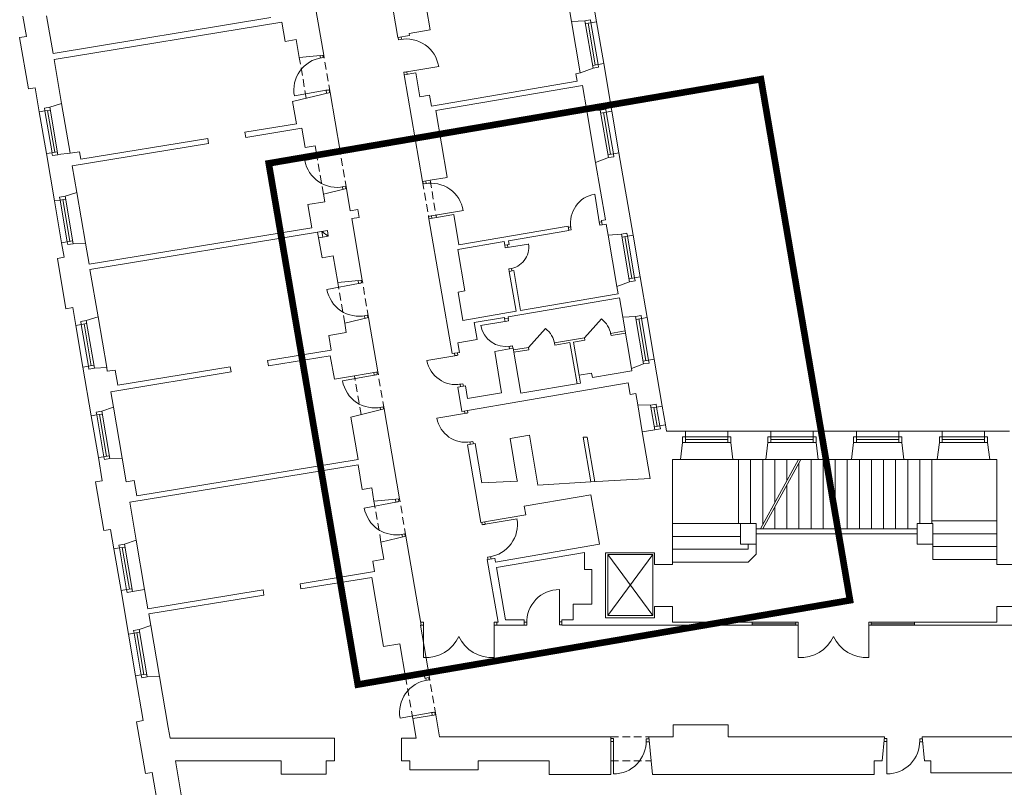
# Model space of a CAD drawing. Header units: centimetres. Extents: x 695802 to 711011, y 25963 to 44188.
# Tile 152 of 157: x 705836 to 705967, y 37499 to 37601. Entities that reach past the tile are written whole.
import ezdxf

# ---------------------------------------------------------------- set-up
doc = ezdxf.new("R2010")
doc.units = ezdxf.units.CM
doc.linetypes.add('DASHED', pattern=[19.05, 12.7, -6.35])
for name, color, linetype, lineweight in [('Drzwi i okna', 51, 'Continuous', 9), ('Kanały wentylacyjne', 3, 'Continuous', 9), ('Przekrojowa', 253, 'Continuous', 25), ('Ramka', 255, 'Continuous', 9), ('S3_obrys zakresu', 1, 'Continuous', 5), ('Widokowa', 140, 'Continuous', 9)]:
    doc.layers.add(name, color=color, linetype=linetype, lineweight=lineweight)

# ---------------------------------------------------------------- blocks, each defined once
blk = doc.blocks.new('zw$2918')
at = {"layer": 'Drzwi i okna', "color": 0, "lineweight": 0}
for p, q in [((1286.2, -1419.9), (1285.2, -1413.4)), ((1295.1, -1418.5), (1286.2, -1419.9)), ((1294.1, -1418.6), (1293, -1412.1)), ((1079.3, -1467.8), (1078.1, -1461.3)), ((1078.3, -1468), (1087.1, -1466.4)), ((1087.1, -1466.4), (1086.1, -1460.7)), ((1309.2, -1504.2), (1300.4, -1505.7)), ((1300.4, -1505.7), (1301.4, -1512.1)), ((1308.2, -1504.4), (1392.6, -1490.5)), ((1309.3, -1510.8), (1308.2, -1504.4)), ((1094.6, -1553.4), (1010.4, -1568.4)), ((1093.6, -1553.5), (1102.4, -1552)), ((1095.9, -1561.1), (1094.6, -1553.4)), ((1102.4, -1552), (1103.7, -1559.1)), ((1120.8, -1715.6), (1122.3, -1723.7)), ((1130.1, -1722.2), (1128.8, -1714.9)), ((1122.3, -1723.7), (1038.2, -1739.1)), ((1121.3, -1723.8), (1130.1, -1722.2)), ((1351.6, -1801.4), (1350.5, -1794.9)), ((1359.5, -1800.1), (1358.4, -1793.6)), ((1137, -1809.3), (1145.8, -1807.7)), ((1138, -1809.1), (1139.1, -1815.5)), ((1145.8, -1807.7), (1146.9, -1813.6)), ((1360.5, -1799.9), (1351.6, -1801.4)), ((1818.8, -1907), (1805.9, -1828.1)), ((1373.6, -1885.8), (1458, -1871.9)), ((1374.6, -1885.7), (1365.7, -1887.1)), ((1365.7, -1887.1), (1366.8, -1893.5)), ((1374.7, -1892.2), (1373.6, -1885.8)), ((1817.9, -1901.6), (1819.4, -1910.5)), ((1824.5, -1901.5), (1818.1, -1902.6)), ((1742.2, -1915), (1735.7, -1916.1)), ((1743.5, -1922.9), (1737, -1924)), ((1742, -1914), (1743.5, -1922.9)), ((1819.4, -1910.5), (1825.8, -1909.4)), ((1568.7, -1970.2), (1567.6, -1963.7)), ((1568.7, -1970.2), (1630.4, -1960.2)), ((1577.6, -1968.8), (1568.7, -1970.2)), ((1575.6, -1969), (1574.5, -1962.5)), ((1585.5, -2025.1), (1578.6, -2026.3)), ((1578.6, -2026.3), (1579.6, -2032.7)), ((1586.5, -2031.5), (1585.5, -2025.1)), ((1179.1, -2056.7), (1180.6, -2064.7)), ((1188.4, -2063.3), (1187.1, -2056.2)), ((1180.6, -2064.7), (1096.5, -2080.2)), ((1179.6, -2064.9), (1188.4, -2063.3)), ((1195.3, -2150.4), (1204.2, -2148.8)), ((1196.3, -2150.2), (1197.3, -2155.8)), ((1204.2, -2148.8), (1205.2, -2154.5)), ((1568.4, -2165.1), (1567.3, -2158.6)), ((1568.4, -2165.1), (1577.2, -2163.6)), ((1577.2, -2163.6), (1576.2, -2157.1)), ((1572.8, -2164.4), (1503.7, -2175.8)), ((1579.3, -2231.1), (1588.2, -2229.7)), ((1580.4, -2237.5), (1579.3, -2231.1)), ((1588.2, -2229.7), (1589.2, -2236.1)), ((1440.3, -2254.8), (1361.5, -2268.6)), ((1434.7, -2249.2), (1435.8, -2255.6)), ((1434.8, -2255.8), (1443.7, -2254.2)), ((1443.7, -2254.2), (1442.6, -2247.8)), ((1222, -2307.2), (1137.9, -2322.7)), ((1220.8, -2300.3), (1222, -2307.2)), ((1221.1, -2307.4), (1229.9, -2305.8)), ((1229.9, -2305.8), (1228.6, -2298.7)), ((1448.1, -2331.5), (1456.9, -2330)), ((1449.1, -2331.4), (1450.2, -2337.9)), ((1456.9, -2330), (1458.1, -2336.5)), ((1236.8, -2392.9), (1245.6, -2391.2)), ((1237.8, -2392.7), (1238.9, -2399)), ((1245.6, -2391.2), (1246.7, -2397)), ((1466.6, -2407.6), (1387.8, -2421.4)), ((1461, -2402), (1462.2, -2408.4)), ((1461.2, -2408.5), (1470, -2407)), ((1470, -2407), (1468.9, -2400.6)), ((1474.4, -2484.3), (1483.3, -2482.8)), ((1475.4, -2484.1), (1476.5, -2490.6)), ((1483.3, -2482.8), (1484.4, -2489.3)), ((1279.5, -2643.3), (1195.4, -2658.8)), ((1278, -2635.3), (1279.5, -2643.3)), ((1278.5, -2643.5), (1287.4, -2641.9)), ((1287.4, -2641.9), (1286, -2634.6)), ((1507.8, -2703.3), (1506.6, -2696.3)), ((1516.7, -2701.7), (1507.8, -2703.3)), ((1514.5, -2695), (1515.7, -2701.9)), ((1515.7, -2701.9), (1600, -2687.6)), ((1294.2, -2729), (1303.1, -2727.4)), ((1295.2, -2728.8), (1296.4, -2735.1)), ((1303.1, -2727.4), (1304.2, -2733.2)), ((1531.2, -2787.4), (1522.3, -2788.9)), ((1522.3, -2788.9), (1523.3, -2794.9)), ((1530.2, -2787.6), (1531.2, -2793.6)), ((1712.5, -2960), (1712.1, -2874.5)), ((1352.7, -2961.1), (1346.2, -2961.1)), ((1346.2, -2969.1), (1352.6, -2969.1)), ((1352.6, -2969.1), (1352.5, -3054.6)), ((1352.6, -2970.1), (1352.7, -2961.1)), ((1539.7, -2970.1), (1539.7, -2961.1)), ((1539.7, -2961.1), (1546.2, -2961.1)), ((1546.2, -2969.1), (1539.7, -2969.1)), ((1539.7, -2969.1), (1539.8, -3054.6)), ((1625.6, -2960.5), (1619, -2960.5)), ((1625.6, -2968.5), (1619, -2968.5)), ((1625.6, -2959.5), (1625.6, -2968.5)), ((1712.5, -2959), (1712.5, -2968)), ((1719, -2960), (1712.5, -2960)), ((1712.5, -2968), (1719, -2968)), ((2344.7, -2961.1), (2338.2, -2961.1)), ((2338.2, -2969.1), (2344.7, -2969.1)), ((2344.7, -2969.1), (2344.6, -3054.6)), ((2344.7, -2970.1), (2344.7, -2961.1)), ((2531.8, -2970.1), (2531.7, -2961.1)), ((2531.7, -2961.1), (2538.2, -2961.1)), ((2538.2, -2969.1), (2531.8, -2969.1)), ((2531.8, -2969.1), (2531.9, -3054.6)), ((1359.2, -3114.6), (1358.2, -3109)), ((1358.2, -3114.8), (1367, -3113.2)), ((1367, -3113.2), (1366, -3107.4)), ((1374.5, -3200.2), (1290.3, -3215.2)), ((1373.5, -3200.3), (1382.3, -3198.7)), ((1375.7, -3207.2), (1374.5, -3200.2)), ((1382.3, -3198.7), (1383.6, -3205.9)), ((1855.3, -3269), (1848.8, -3269)), ((1848.8, -3277), (1855.3, -3277)), ((1855.3, -3277), (1855.1, -3362.5)), ((1855.3, -3278), (1855.3, -3269)), ((1942.2, -3278.2), (1942.2, -3269.2)), ((1942.2, -3269.2), (1948.8, -3269.2)), ((1942.2, -3277.2), (1950.1, -3277.2)), ((2571.6, -3277), (2579.4, -3277)), ((2579.4, -3269), (2572.9, -3269)), ((2579.4, -3277), (2579.3, -3362.5)), ((2579.4, -3278), (2579.4, -3269)), ((2666.3, -3278.2), (2666.3, -3269.2)), ((2666.3, -3269.2), (2672.9, -3269.2)), ((2666.3, -3277.2), (2674.2, -3277.2))]:
    blk.add_line(p, q, dxfattribs=at)
at = {"layer": 'Drzwi i okna', "color": 0, "lineweight": 0, "ltscale": 1.6}
for p, q in [((1778.9, -2208.5), (1823.5, -2158.4)), ((1630.6, -2233.8), (1675.1, -2183.8))]:
    blk.add_line(p, q, dxfattribs=at)
for centre, radius, start, end in [((1307, -1504.4), 86.7, 9.2331, 100.8437), ((1095.7, -1553), 86.7, 98.6519, 190.2626), ((1123.5, -1723.6), 86.7, 190.2929, 281.9036), ((1372.3, -1885.9), 86.7, 9.2331, 100.8437), ((1573.2, -1968.6), 57.8, 276.9522, 8.388), ((1181.8, -2064.7), 86.7, 190.2929, 281.9036), ((1787, -2208.6), 62, 8.3094, 53.9766), ((1638.7, -2234), 62, 8.3094, 53.9766), ((1223.3, -2307.2), 86.7, 190.2929, 281.9036), ((1280.8, -2643.3), 86.7, 190.2929, 281.9036), ((1514.5, -2702.3), 86.7, 278.1541, 9.7648), ((1712.3, -2961.3), 86.7, 90.1458, 181.7564), ((1359.1, -2959.4), 95.4, 266.0716, 335.8764), ((1533.3, -2959.4), 95.4, 204.1236, 273.9284), ((2351.1, -2959.4), 95.4, 266.0716, 335.8764), ((2525.3, -2959.4), 95.4, 204.1236, 273.9284), ((1375.7, -3199.7), 86.7, 98.6519, 190.2626), ((1855.5, -3275.8), 86.7, 269.7794, 1.39), ((2579.6, -3275.8), 86.7, 269.7794, 1.39)]:
    blk.add_arc(centre, radius, start, end, dxfattribs=at)
at = {"layer": 'Drzwi i okna', "color": 0, "lineweight": 0}
for centre, radius, start, end in [((1292.2, -1427.9), 78.2, 277.7082, 281.0068), ((1084.2, -1475.9), 78.2, 278.4889, 281.7875), ((1139.7, -1799.9), 78.2, 98.7681, 102.0666), ((1819.3, -1904.7), 77.8, 99.9306, 189.3047), ((1357.5, -1809.3), 78.2, 277.7082, 281.0068), ((1741.5, -1918.6), 78.2, 7.6634, 10.962), ((1198.1, -2141), 78.2, 98.7681, 102.0666), ((1570.3, -2164.2), 67.5, 189.8932, 279.8733), ((1569.9, -2153.5), 78.2, 277.7578, 281.0564), ((1452.6, -2332), 78.2, 98.2531, 101.5517), ((1437.9, -2254.4), 77.8, 190.5203, 279.8944), ((1239.5, -2383.4), 78.2, 98.7681, 102.0666), ((1464.2, -2407.1), 77.8, 190.5203, 279.8944), ((1479, -2484.8), 78.2, 98.2531, 101.5517), ((1297, -2719.6), 78.2, 98.7681, 102.0666), ((1525.4, -2779.5), 78.2, 97.9911, 101.2896), ((1430.8, -2965.8), 78.2, 178.2653, 181.5639), ((1461.5, -2965.8), 78.2, 358.4361, 1.7347), ((1634.4, -2963.8), 78.2, 358.6209, 1.9195), ((2422.8, -2965.8), 78.2, 178.2653, 181.5639), ((2453.6, -2965.8), 78.2, 358.4361, 1.7347), ((1364.1, -3122.6), 78.2, 278.4889, 281.7875), ((1933.4, -3273.7), 78.2, 178.2545, 181.5531), ((2657.5, -3273.7), 78.2, 178.2545, 181.5531)]:
    blk.add_arc(centre, radius, start, end, dxfattribs=at)
at = {"layer": 'Kanały wentylacyjne', "color": 0, "lineweight": 0}
for p, q in [((1093.3, -1925.2), (1072.1, -1928.8)), ((1083.1, -1926.9), (1097.9, -1924.4)), ((1085.7, -1941.7), (1083.1, -1926.9)), ((1083.1, -1926.9), (1100.4, -1939.1)), ((1097.9, -1924.4), (1100.4, -1939.1)), ((1095.9, -1939.9), (1074.7, -1943.6)), ((1100.4, -1939.1), (1085.7, -1941.7))]:
    blk.add_line(p, q, dxfattribs=at)
at = {"layer": 'Przekrojowa', "color": 0, "lineweight": 0, "ltscale": 1.6}
for p, q in [((1228.6, -1087.3), (1284.5, -1413.5)), ((1810.6, -1372), (1765.9, -1110.8)), ((1088.2, -1460.3), (1044.3, -1204)), ((1744.4, -1371.7), (1726.2, -1265.1)), ((1360.5, -1336.6), (1370.3, -1393.8)), ((291.7, -1357.4), (300.8, -1410.7)), ((354.4, -1356.4), (371.4, -1455.7)), ((948.4, -1361.1), (371.4, -1455.7)), ((977.1, -1372.9), (374.1, -1471.7)), ((985.8, -1424), (977.1, -1372.9)), ((1744.4, -1371.7), (1780, -1369.3)), ((1314.1, -1403.4), (1370.3, -1393.8)), ((1314.1, -1403.4), (1314.9, -1408.3)), ((300.8, -1410.7), (283, -1413.7)), ((306.3, -1549.7), (283, -1413.7)), ((985.8, -1424), (1015.4, -1419)), ((1023.5, -1466.3), (1015.4, -1419)), ((1284.5, -1413.5), (1314.9, -1408.3)), ((394, -1588), (374.1, -1471.7)), ((1088.2, -1460.3), (1023.5, -1466.3)), ((1851, -1608.5), (1829.5, -1482.4)), ((1301.4, -1512.1), (1331.8, -1506.9)), ((1301.4, -1512.1), (1349.9, -1795)), ((1331.8, -1506.9), (1342.8, -1571)), ((1755.8, -1509.6), (1767.7, -1507.6)), ((1759.2, -1529.2), (1755.8, -1509.6)), ((1767.7, -1507.6), (1801.4, -1495)), ((1373.3, -1595.2), (1759.2, -1529.2)), ((324, -1546.7), (306.3, -1549.7)), ((335, -1610.7), (324, -1546.7)), ((1105, -1558.9), (1005.9, -1583.1)), ((1131.6, -1714.6), (1105, -1558.9)), ((1385.2, -1607.3), (1773.4, -1541)), ((1784.9, -1608.2), (1773.4, -1541)), ((394, -1588), (363, -1598.1)), ((1005.9, -1583.1), (1016, -1642.1)), ((1342.8, -1571), (1368.4, -1566.6)), ((1368.4, -1566.6), (1373.3, -1595.2)), ((1385.2, -1607.3), (1415.4, -1783.7)), ((1784.9, -1608.2), (1820.4, -1605.9)), ((1016, -1642.1), (879.6, -1664.5)), ((879.6, -1664.5), (882, -1678.3)), ((1030.2, -1654), (882, -1678.3)), ((1039, -1705.1), (1030.2, -1654)), ((783.3, -1694.4), (422.3, -1753.6)), ((780.9, -1680.6), (444.6, -1735.8)), ((780.9, -1680.6), (783.3, -1694.4)), ((416.6, -1720.1), (384.4, -1723.7)), ((416.6, -1720.1), (441.3, -1716.1)), ((441.3, -1716.1), (444.6, -1735.8)), ((1039, -1705.1), (1065.6, -1700.6)), ((1069, -1720.4), (1065.6, -1700.6)), ((1131.6, -1714.6), (1069, -1720.4)), ((1907.2, -1936.8), (1869.9, -1718.9)), ((375.3, -1846.3), (353.9, -1721.1)), ((1808.1, -1744.1), (1841.9, -1731.6)), ((1834, -1895.8), (1808.1, -1744.1)), ((422.3, -1753.6), (434.3, -1823.6)), ((1349.9, -1795), (1369.8, -1791.6)), ((1369.8, -1791.6), (1415.4, -1783.8)), ((434.3, -1823.6), (403.3, -1833.7)), ((1148.5, -1813.2), (1087.4, -1828.1)), ((1148.5, -1813.2), (1158.6, -1872.4)), ((1090.9, -1848.4), (1046.5, -1856)), ((1087.4, -1828.1), (1090.9, -1848.4)), ((1046.5, -1856), (1057, -1917.1)), ((1158.6, -1872.4), (1178.3, -1869)), ((1178.3, -1869), (1181.9, -1889.7)), ((1162.2, -1893.1), (1181.9, -1889.7)), ((1162.2, -1893.1), (1190, -2055.7)), ((1190, -2055.7), (1162.2, -1893.1)), ((1366.8, -1893.5), (1386.7, -1890.1)), ((1366.8, -1893.5), (1427.9, -2250.3)), ((1386.7, -1890.1), (1432.3, -1882.3)), ((1432.3, -1882.3), (1445.9, -1962.2)), ((1823.8, -1897.6), (1834, -1895.8)), ((1823.8, -1897.6), (1825.8, -1909.4)), ((1057, -1917.1), (466.8, -2013.8)), ((1072.1, -1928.8), (469.2, -2027.6)), ((1083.8, -1996.7), (1072.1, -1928.8)), ((1445.9, -1962.2), (1735.1, -1912.7)), ((1577.8, -1951.8), (1737.1, -1924.6)), ((1735.1, -1912.7), (1737.1, -1924.6)), ((1825.8, -1909.4), (1836.1, -1907.7)), ((1836.1, -1907.7), (1841, -1936.4)), ((1443, -1974.9), (1566, -1953.8)), ((1566, -1953.8), (1567.6, -1963.7)), ((1577.8, -1951.8), (1579.5, -1961.7)), ((1841, -1936.4), (1876.5, -1934.1)), ((394.2, -1956.7), (400.7, -1995.2)), ((457.3, -1957.9), (424.7, -1959.2)), ((466.8, -2013.8), (457.3, -1957.9)), ((1443, -1974.9), (1461.8, -2084.3)), ((1567.6, -1963.7), (1579.5, -1961.7)), ((400.7, -1995.2), (383, -1998.2)), ((405.7, -2131.3), (383, -1998.2)), ((1113.3, -1991.7), (1083.8, -1996.7)), ((1125.3, -2061.7), (1113.3, -1991.7)), ((469.2, -2027.6), (490.6, -2152.8)), ((1579.5, -2032.7), (1591.3, -2030.7)), ((1579.5, -2032.7), (1597.6, -2138.1)), ((1591.3, -2030.7), (1609.4, -2136.1)), ((1190, -2055.7), (1125.3, -2061.7)), ((1944.4, -2154.6), (1926, -2047.2)), ((1443.8, -2087.3), (1461.8, -2084.3)), ((1864.2, -2072.4), (1898, -2059.9)), ((1864.2, -2072.4), (1867.6, -2092)), ((1456.6, -2162.2), (1443.8, -2087.3)), ((1576.5, -2153), (1871.2, -2102.6)), ((1609.4, -2136.1), (1867.6, -2092)), ((1880, -2154.2), (1871.2, -2102.6)), ((423.5, -2128.2), (405.7, -2131.3)), ((431.6, -2175.6), (423.5, -2128.2)), ((490.6, -2152.8), (459.6, -2162.9)), ((1206.8, -2154.3), (1143.8, -2169.6)), ((1231.4, -2298.2), (1206.8, -2154.3)), ((1597.6, -2138.1), (1456.6, -2162.2)), ((1486.8, -2168.3), (1566.6, -2154.7)), ((1566.6, -2154.7), (1567.3, -2158.6)), ((1567.3, -2158.6), (1577.1, -2156.9)), ((1576.5, -2153), (1577.1, -2156.9)), ((1880, -2154.2), (1913.8, -2152)), ((1143.8, -2169.6), (1148, -2194.6)), ((1494.4, -2212.7), (1486.8, -2168.3)), ((1148, -2194.6), (1101.7, -2202.5)), ((1101.7, -2202.5), (1108.3, -2241.1)), ((1443.7, -2221.3), (1494.4, -2212.7)), ((1108.3, -2241.1), (939.6, -2268.7)), ((1443.7, -2221.3), (1448.1, -2246.9)), ((1580.4, -2237.5), (1540.9, -2244.3)), ((1580.4, -2237.5), (1590.2, -2235.8)), ((1590.2, -2235.8), (1610, -2355.2)), ((1105.7, -2255.7), (942.1, -2282.5)), ((1116.4, -2317.8), (1105.7, -2255.7)), ((1427.9, -2250.3), (1448.1, -2246.9)), ((1559.1, -2353.8), (1540.9, -2244.3)), ((1963.3, -2265), (1984.5, -2389.1)), ((472.5, -2415.1), (450.5, -2285.9)), ((513.6, -2287.2), (481, -2288.5)), ((515.2, -2297), (513.6, -2287.2)), ((536, -2293.6), (515.2, -2297)), ((542.8, -2333.8), (536, -2293.6)), ((840.9, -2284.9), (542.8, -2333.8)), ((840.9, -2284.9), (843.2, -2298.7)), ((939.6, -2268.7), (941.9, -2282.5)), ((1903.1, -2289.6), (1935.3, -2277.7)), ((1903.1, -2289.6), (1904.2, -2295.8)), ((843.2, -2298.7), (524.5, -2351)), ((1169.6, -2308.7), (1116.4, -2317.8)), ((1231.4, -2298.2), (1169.6, -2308.7)), ((1797.7, -2301.8), (1764.2, -2307.5)), ((1767.8, -2328.2), (1764.2, -2307.5)), ((1799.8, -2313.6), (1797.7, -2301.8)), ((1904.2, -2295.8), (1799.8, -2313.6)), ((1443.1, -2339), (1463.3, -2335.6)), ((1443.1, -2339), (1454.1, -2403.1)), ((1468.9, -2369.2), (1463.3, -2335.6)), ((1607.4, -2376.9), (1894.2, -2327.9)), ((1767.8, -2328.2), (1610, -2355.2)), ((1899.4, -2358.5), (1894.2, -2327.9)), ((531.5, -2392.3), (524.5, -2351)), ((1559.1, -2353.8), (1468.9, -2369.2)), ((1899.4, -2358.5), (1914.5, -2355.9)), ((1919.6, -2385.9), (1914.5, -2355.9)), ((531.5, -2392.3), (500.6, -2402.4)), ((1248.3, -2396.7), (1159.9, -2418.3)), ((1288.9, -2634.3), (1248.3, -2396.7)), ((1474.3, -2399.7), (1607.4, -2376.9)), ((1919.6, -2385.9), (1953.9, -2386.5)), ((1159.9, -2418.3), (1179.1, -2530.4)), ((1454.1, -2403.1), (1474.3, -2399.7)), ((1993, -2438.8), (1993.9, -2444.3)), ((1993, -2438.8), (1995.8, -2455.3)), ((1581.5, -2474.7), (1632.8, -2465.9)), ((1581.5, -2474.7), (1599.9, -2582.3)), ((1632.8, -2465.9), (1655.4, -2598)), ((1965, -2451.5), (1931.8, -2457.2)), ((1931.8, -2457.2), (1952.9, -2580.6)), ((1931.8, -2457.2), (1932.7, -2462.3)), ((2046.2, -2455.3), (1995.8, -2455.3)), ((2272.2, -2455.3), (2158.2, -2455.3)), ((2499.2, -2455.3), (2384.2, -2455.3)), ((2726.2, -2455.3), (2611.2, -2455.3)), ((2903.8, -2455.3), (2838.2, -2455.3)), ((1469.3, -2491.8), (1489.5, -2488.4)), ((1469.3, -2491.8), (1504.5, -2696.8)), ((1489.5, -2488.4), (1507.2, -2591.9)), ((2032.6, -2530.3), (2038.4, -2485.1)), ((2171.7, -2530.3), (2166, -2485.1)), ((2258.6, -2530.3), (2264.4, -2485.1)), ((2397.7, -2530.3), (2392, -2485.1)), ((2485.6, -2530.3), (2491.4, -2485.1)), ((2624.7, -2530.3), (2619, -2485.1)), ((2712.6, -2530.3), (2718.4, -2485.1)), ((2851.7, -2530.3), (2846, -2485.1)), ((501.9, -2586.6), (491.4, -2525.5)), ((554.5, -2526.7), (522, -2528)), ((554.5, -2526.7), (565.3, -2589.8)), ((1179.2, -2544.6), (574.5, -2643.7)), ((1179.1, -2530.4), (592.9, -2626.5)), ((1179.2, -2544.6), (1190.3, -2609.6)), ((2011.9, -2808.1), (2011.9, -2530.3)), ((2032.6, -2530.3), (2011.9, -2530.3)), ((2258.6, -2530.3), (2171.7, -2530.3)), ((2485.6, -2530.3), (2397.7, -2530.3)), ((2712.6, -2530.3), (2624.7, -2530.3)), ((2870.9, -2530.3), (2851.7, -2530.3)), ((2870.9, -2808.1), (2870.9, -2530.3)), ((1952.9, -2580.6), (1795.1, -2589.8)), ((501.9, -2586.6), (484.1, -2589.6)), ((506.2, -2718.7), (484.1, -2589.6)), ((586, -2586.4), (565.3, -2589.8)), ((592.9, -2626.5), (586, -2586.4)), ((1190.3, -2609.6), (1215.2, -2605.3)), ((1215.2, -2605.3), (1221.2, -2640.6)), ((1507.2, -2591.9), (1600.9, -2588.2)), ((1599.9, -2582.3), (1600.9, -2588.2)), ((1795.1, -2589.8), (1655.4, -2598)), ((1619.4, -2653.9), (1764.3, -2629.1)), ((1764.3, -2629.1), (1795.8, -2623.7)), ((1818.2, -2754.8), (1795.8, -2623.7)), ((574.5, -2643.7), (591.7, -2744.2)), ((1288.9, -2634.3), (1221.2, -2640.6)), ((1623.2, -2676.5), (1619.4, -2653.9)), ((1524.7, -2693.4), (1623.2, -2676.5)), ((1504.5, -2696.8), (1524.7, -2693.4)), ((2191.9, -2699.8), (2191.9, -2754.8)), ((2232.9, -2699.8), (2191.9, -2699.8)), ((2232.9, -2754.8), (2232.9, -2699.8)), ((2659.9, -2754.8), (2659.9, -2699.8)), ((2700.9, -2699.8), (2659.9, -2699.8)), ((2700.9, -2754.8), (2700.9, -2699.8)), ((523.9, -2715.7), (506.2, -2718.7)), ((532.7, -2767), (523.9, -2715.7)), ((1305.8, -2732.9), (1239.8, -2748.9)), ((1346.2, -2969.1), (1305.8, -2732.9)), ((2232.9, -2726.8), (2659.9, -2726.8)), ((591.7, -2744.2), (560.7, -2754.3)), ((1239.8, -2748.9), (1247.6, -2794.5)), ((1543.2, -2801.8), (1818.2, -2754.8)), ((2191.9, -2754.8), (2232.9, -2754.8)), ((2659.9, -2754.8), (2700.9, -2754.8)), ((1545.7, -2816.2), (1778.5, -2776.4)), ((1778.5, -2821.3), (1778.5, -2776.4)), ((1834.3, -2949.8), (1834.3, -2777)), ((1834.3, -2777), (1963.9, -2777)), ((1963.9, -2777), (1963.9, -2808.1)), ((1247.6, -2794.5), (1218, -2799.6)), ((1218, -2799.6), (1222.7, -2827.2)), ((1521.4, -2795.4), (1541.5, -2792)), ((1521.4, -2795.4), (1549.7, -2961.1)), ((1541.6, -2791.9), (1543.2, -2801.8)), ((2011.9, -2808.1), (1963.9, -2808.1)), ((2918.9, -2808.1), (2870.9, -2808.1)), ((1222.7, -2827.2), (1025.6, -2859.6)), ((1545.7, -2816.2), (1569.5, -2955.1)), ((1798.5, -2821.3), (1778.5, -2821.3)), ((1798.5, -2913.3), (1798.5, -2821.3)), ((1025.6, -2859.6), (1028, -2873.1)), ((1215.3, -2842.4), (1028, -2873.1)), ((1246.6, -3025.7), (1215.3, -2842.4)), ((571.3, -2992.7), (551.6, -2877.4)), ((582.2, -2880), (614, -2874.6)), ((614, -2874.6), (622.7, -2925.6)), ((927.6, -2875.6), (622.7, -2925.6)), ((930, -2889.1), (625, -2939.1)), ((927.6, -2875.6), (930, -2889.1)), ((1748.5, -2955.1), (1748.5, -2913.3)), ((1748.5, -2913.3), (1798.5, -2913.3)), ((2011.9, -2919.1), (1963.9, -2919.1)), ((1963.9, -2919.1), (1963.9, -2949.8)), ((2011.9, -2961.1), (2011.9, -2919.1)), ((2870.9, -2961.1), (2870.9, -2919.1)), ((2918.9, -2919.1), (2870.9, -2919.1)), ((625, -2939.1), (630.3, -2970)), ((630.3, -2970), (599.3, -2980)), ((627.8, -2955), (630.3, -2970)), ((1344.5, -2969.1), (1368.1, -3107.1)), ((1346.2, -2969.1), (1344.5, -2969.1)), ((1546.2, -2969.1), (1546.2, -2961.1)), ((1546.2, -2961.1), (1549.7, -2961.1)), ((1619, -2969.1), (1546.2, -2969.1)), ((1569.5, -2955.1), (1619, -2955.1)), ((1619, -2955.1), (1619, -2969.1)), ((1719, -2955.1), (1748.5, -2955.1)), ((1719, -2955.1), (1719, -2969.1)), ((1787.9, -2969.1), (1719, -2969.1)), ((2011.9, -2969.1), (1787.9, -2969.1)), ((1963.9, -2949.8), (1834.3, -2949.8)), ((1999.9, -2969.1), (1996.9, -2969.1)), ((2222.8, -2961.1), (2011.9, -2961.1)), ((2011.9, -2969.1), (2222.8, -2969.1)), ((2222.8, -2969.1), (2222.8, -2961.1)), ((2652.8, -2969.1), (2652.8, -2961.1)), ((2652.8, -2961.1), (2870.9, -2961.1)), ((2870.9, -2969.1), (2652.8, -2969.1)), ((2870.9, -2969.1), (3128.8, -2969.1)), ((1290, -3018.3), (1246.6, -3025.7)), ((1305.1, -3106.7), (1290, -3018.3)), ((1354.4, -3098.3), (1305.1, -3106.7)), ((1354.4, -3098.3), (1356.3, -3109.1)), ((610.4, -3221.4), (590.2, -3103.1)), ((653.3, -3104.3), (620.7, -3105.6)), ((653.3, -3104.3), (676.4, -3239.5)), ((1368.1, -3107.1), (1356.3, -3109.1)), ((1384.9, -3205.7), (1323.8, -3216.1)), ((1384.9, -3205.7), (1394.9, -3264.1)), ((610.4, -3221.4), (592.7, -3224.4)), ((616.1, -3361.4), (592.7, -3224.4)), ((1323.8, -3216.1), (1332.6, -3267.4)), ((2158.9, -3232.8), (2013.9, -3232.8)), ((2013.9, -3232.8), (2013.9, -3264.1)), ((2158.9, -3264.1), (2158.9, -3232.8)), ((681.2, -3267.4), (676.4, -3239.5)), ((1116.8, -3267.4), (681.2, -3267.4)), ((1116.8, -3328.1), (1116.8, -3267.4)), ((1332.6, -3267.4), (1293.8, -3267.4)), ((1293.8, -3328.1), (1293.8, -3267.4)), ((1394.9, -3264.1), (1848.8, -3264.1)), ((1848.8, -3264.1), (1848.8, -3328.1)), ((2013.9, -3264.1), (1948.8, -3264.1)), ((1948.8, -3264.3), (1958.7, -3363.7)), ((2158.9, -3264.1), (2572.9, -3264.1)), ((2572.9, -3264.1), (2566.6, -3327.7)), ((2672.9, -3264.1), (3384.5, -3264.1)), ((2672.9, -3264.1), (2679.3, -3327.7)), ((717.2, -3454.7), (695.6, -3328.1)), ((975.8, -3328.1), (695.6, -3328.1)), ((975.8, -3363.1), (975.8, -3328.1)), ((1116.8, -3328.1), (1094.8, -3328.1)), ((1094.8, -3328.1), (1094.8, -3363.1)), ((1315.8, -3328.1), (1293.8, -3328.1)), ((1315.8, -3351.7), (1315.8, -3328.1)), ((1684.8, -3328.1), (1496.8, -3328.1)), ((1496.8, -3328.1), (1496.8, -3351.7)), ((1684.8, -3363.7), (1684.8, -3328.1)), ((1848.8, -3328.1), (1848.8, -3363.7)), ((2566.6, -3327.7), (2545.9, -3327.7)), ((2545.9, -3327.7), (2545.9, -3363.7)), ((2679.3, -3327.7), (2695.9, -3327.7)), ((2695.9, -3327.7), (2695.9, -3351.7)), ((633.8, -3358.4), (616.1, -3361.4)), ((654.4, -3478.6), (633.8, -3358.4)), ((1094.8, -3363.1), (975.8, -3363.1)), ((1496.8, -3351.7), (1315.8, -3351.7)), ((2695.9, -3359.7), (2695.9, -3351.7)), ((2855.7, -3359.7), (2695.9, -3359.7)), ((3319.7, -3359.7), (2855.7, -3359.7)), ((1848.8, -3363.7), (1684.8, -3363.7)), ((1958.7, -3363.7), (2196.9, -3363.7)), ((2545.9, -3363.7), (2196.9, -3363.7))]:
    blk.add_line(p, q, dxfattribs=at)
at = {"layer": 'Przekrojowa', "color": 0, "lineweight": 0}
for p, q in [((1780, -1369.3), (1794.5, -1366.8)), ((1794.5, -1366.8), (1795.9, -1374.5)), ((1795.9, -1374.5), (1810.6, -1372)), ((1810.6, -1372), (1795.9, -1374.5)), ((1814.7, -1484.9), (1829.5, -1482.4)), ((1829.5, -1482.4), (1814.7, -1484.9)), ((1816, -1492.5), (1814.7, -1484.9)), ((1801.4, -1495), (1816, -1492.5)), ((349.7, -1608.2), (335, -1610.7)), ((335, -1610.7), (349.7, -1608.2)), ((363, -1598.1), (348.4, -1600.6)), ((348.4, -1600.6), (349.7, -1608.2)), ((1820.4, -1605.9), (1835, -1603.4)), ((1835, -1603.4), (1836.3, -1611.1)), ((1836.3, -1611.1), (1851, -1608.5)), ((1851, -1608.5), (1836.3, -1611.1)), ((368.6, -1718.6), (353.9, -1721.1)), ((353.9, -1721.1), (368.6, -1718.6)), ((369.9, -1726.3), (368.6, -1718.6)), ((1855.2, -1721.5), (1869.9, -1718.9)), ((1869.9, -1718.9), (1855.2, -1721.5)), ((384.5, -1723.8), (369.9, -1726.3)), ((1841.9, -1731.6), (1856.5, -1729.1)), ((1856.5, -1729.1), (1855.2, -1721.5)), ((390, -1843.8), (375.3, -1846.3)), ((375.3, -1846.3), (390, -1843.8)), ((403.3, -1833.7), (388.7, -1836.1)), ((388.7, -1836.1), (390, -1843.8)), ((408.9, -1954.2), (394.2, -1956.7)), ((394.2, -1956.7), (408.9, -1954.2)), ((410.2, -1961.9), (408.9, -1954.2)), ((1876.5, -1934.1), (1891.1, -1931.7)), ((1891.1, -1931.7), (1892.4, -1939.3)), ((1892.4, -1939.3), (1907.2, -1936.8)), ((1907.2, -1936.8), (1892.4, -1939.3)), ((424.8, -1959.4), (410.2, -1961.9)), ((1898, -2059.9), (1912.6, -2057.4)), ((1911.3, -2049.7), (1926, -2047.2)), ((1926, -2047.2), (1911.3, -2049.7)), ((1912.6, -2057.4), (1911.3, -2049.7)), ((459.6, -2162.9), (445, -2165.4)), ((1913.8, -2152), (1928.4, -2149.5)), ((1928.4, -2149.5), (1929.7, -2157.2)), ((1929.7, -2157.2), (1944.4, -2154.6)), ((1944.4, -2154.6), (1929.7, -2157.2)), ((446.3, -2173), (431.6, -2175.6)), ((431.6, -2175.6), (446.3, -2173)), ((445, -2165.4), (446.3, -2173)), ((1948.6, -2267.6), (1963.3, -2265)), ((1963.3, -2265), (1948.6, -2267.6)), ((1949.9, -2275.2), (1948.6, -2267.6)), ((465.2, -2283.4), (450.5, -2285.9)), ((450.5, -2285.9), (465.2, -2283.4)), ((466.5, -2291.1), (465.2, -2283.4)), ((481.1, -2288.6), (466.5, -2291.1)), ((1935.3, -2277.7), (1949.9, -2275.2)), ((1953.9, -2386.5), (1968.5, -2384)), ((1953.9, -2386.5), (1968.5, -2384)), ((1968.5, -2384), (1969.8, -2391.6)), ((1969.8, -2391.6), (1984.5, -2389.1)), ((1984.5, -2389.1), (1969.8, -2391.6)), ((487.3, -2412.6), (472.5, -2415.1)), ((472.5, -2415.1), (487.3, -2412.6)), ((500.6, -2402.4), (486, -2404.9)), ((486, -2404.9), (487.3, -2412.6)), ((1965, -2451.5), (1979.6, -2449)), ((1978.3, -2441.4), (1993, -2438.8)), ((1993, -2438.8), (1978.3, -2441.4)), ((1979.6, -2449), (1978.3, -2441.4)), ((2038.4, -2485.1), (2038.4, -2470.3)), ((2038.4, -2470.3), (2046.2, -2470.3)), ((2046.2, -2470.3), (2046.2, -2455.3)), ((2046.2, -2455.3), (2046.2, -2470.3)), ((2158.2, -2470.3), (2158.2, -2455.3)), ((2158.2, -2455.3), (2158.2, -2470.3)), ((2166, -2470.3), (2158.2, -2470.3)), ((2166, -2485.1), (2166, -2470.3)), ((2264.4, -2485.1), (2264.4, -2470.3)), ((2264.4, -2470.3), (2272.2, -2470.3)), ((2272.2, -2470.3), (2272.2, -2455.3)), ((2272.2, -2455.3), (2272.2, -2470.3)), ((2384.2, -2470.3), (2384.2, -2455.3)), ((2384.2, -2455.3), (2384.2, -2470.3)), ((2392, -2470.3), (2384.2, -2470.3)), ((2392, -2485.1), (2392, -2470.3)), ((2491.4, -2485.1), (2491.4, -2470.3)), ((2491.4, -2470.3), (2499.2, -2470.3)), ((2499.2, -2470.3), (2499.2, -2455.3)), ((2499.2, -2455.3), (2499.2, -2470.3)), ((2611.2, -2470.3), (2611.2, -2455.3)), ((2611.2, -2455.3), (2611.2, -2470.3)), ((2619, -2470.3), (2611.2, -2470.3)), ((2619, -2485.1), (2619, -2470.3)), ((2718.4, -2485.1), (2718.4, -2470.3)), ((2718.4, -2470.3), (2726.2, -2470.3)), ((2726.2, -2470.3), (2726.2, -2455.3)), ((2726.2, -2455.3), (2726.2, -2470.3)), ((2838.2, -2470.3), (2838.2, -2455.3)), ((2838.2, -2455.3), (2838.2, -2470.3)), ((2846, -2470.3), (2838.2, -2470.3)), ((2846, -2485.1), (2846, -2470.3)), ((506.1, -2523), (491.4, -2525.5)), ((491.4, -2525.5), (506.1, -2523)), ((507.5, -2530.6), (506.1, -2523)), ((522, -2528.1), (507.5, -2530.6)), ((560.7, -2754.3), (546.1, -2756.8)), ((546.1, -2756.8), (547.4, -2764.4)), ((547.4, -2764.4), (532.7, -2767)), ((532.7, -2767), (547.4, -2764.4)), ((566.3, -2874.8), (551.6, -2877.4)), ((551.6, -2877.4), (566.3, -2874.8)), ((567.6, -2882.5), (566.3, -2874.8)), ((582.2, -2880), (567.6, -2882.5)), ((586, -2990.2), (571.3, -2992.7)), ((571.3, -2992.7), (586, -2990.2)), ((599.3, -2980), (584.7, -2982.5)), ((584.7, -2982.5), (586, -2990.2)), ((604.9, -3100.6), (590.2, -3103.1)), ((590.2, -3103.1), (604.9, -3100.6)), ((606.2, -3108.2), (604.9, -3100.6)), ((620.8, -3105.7), (606.2, -3108.2))]:
    blk.add_line(p, q, dxfattribs=at)
at = {"layer": 'Widokowa', "color": 0, "lineweight": 0, "ltscale": 1.6}
for p, q in [((1767.6, -1507.4), (1744.4, -1371.7)), ((1829.5, -1482.4), (1810.6, -1372)), ((394, -1588), (416.6, -1720.1)), ((335, -1610.7), (353.9, -1721.1)), ((1808.1, -1744.1), (1784.9, -1608.2)), ((1869.9, -1718.9), (1851, -1608.5)), ((434.3, -1823.6), (457.3, -1957.9)), ((375.3, -1846.3), (394.2, -1956.7)), ((1864.2, -2072.4), (1841, -1936.4)), ((1926, -2047.2), (1907.2, -1936.8)), ((490.6, -2152.8), (513.6, -2287.2)), ((1903.1, -2289.6), (1880, -2154.2)), ((1963.3, -2265), (1944.4, -2154.6)), ((431.6, -2175.6), (450.5, -2285.9)), ((1778.9, -2208.5), (1699.5, -2222)), ((1779.9, -2214.4), (1749.2, -2219.6)), ((1779.9, -2214.4), (1778.9, -2208.5)), ((1886.2, -2190.1), (1847.9, -2196.7)), ((1848.9, -2202.6), (1847.9, -2196.7)), ((1887.1, -2196.1), (1848.9, -2202.6)), ((1630.6, -2233.8), (1591, -2240.6)), ((1631.6, -2239.8), (1592, -2246.5)), ((1631.6, -2239.8), (1630.6, -2233.8)), ((1700.6, -2228), (1699.5, -2222)), ((1740.3, -2221.2), (1700.6, -2228)), ((1758.9, -2329.8), (1740.3, -2221.2)), ((1764.2, -2307.5), (1749.2, -2219.6)), ((531.5, -2392.3), (554.5, -2526.7)), ((1919.6, -2385.9), (1931.8, -2457.2)), ((1984.5, -2389.1), (1993, -2438.8)), ((472.5, -2415.1), (491.4, -2525.5)), ((1774.9, -2471.5), (1785.9, -2470.9)), ((1774.9, -2471.5), (1795.2, -2589.8)), ((1785.9, -2470.9), (1806.1, -2589.2)), ((2158.2, -2455.3), (2046.2, -2455.3)), ((2384.2, -2455.3), (2272.2, -2455.3)), ((2611.2, -2455.3), (2499.2, -2455.3)), ((2838.2, -2455.3), (2726.2, -2455.3)), ((2177.2, -2530.3), (2027.2, -2530.3)), ((2186.6, -2699.8), (2186.6, -2530.3)), ((2218.6, -2699.8), (2218.6, -2530.3)), ((2244.5, -2713.9), (2345.7, -2530.3)), ((2250.6, -2702.8), (2250.6, -2530.3)), ((2250.6, -2713.9), (2351.9, -2530.3)), ((2403.2, -2530.3), (2253.2, -2530.3)), ((2282.6, -2644.8), (2282.6, -2530.3)), ((2314.6, -2586.8), (2314.6, -2530.3)), ((2346.6, -2713.9), (2346.6, -2539.8)), ((2378.6, -2713.9), (2378.6, -2530.3)), ((2410.6, -2713.9), (2410.6, -2530.3)), ((2442.6, -2713.9), (2442.6, -2530.3)), ((2474.6, -2713.9), (2474.6, -2530.3)), ((2630.2, -2530.3), (2480.2, -2530.3)), ((2506.6, -2713.9), (2506.6, -2530.3)), ((2538.6, -2713.9), (2538.6, -2530.3)), ((2570.6, -2713.9), (2570.6, -2530.3)), ((2602.6, -2713.9), (2602.6, -2530.3)), ((2634.6, -2713.9), (2634.6, -2530.3)), ((2666.6, -2699.8), (2666.6, -2530.3)), ((2698.6, -2699.8), (2698.6, -2530.3)), ((2870.9, -2530.3), (2707.2, -2530.3)), ((2314.6, -2713.9), (2314.6, -2597.8)), ((2282.6, -2713.9), (2282.6, -2655.9)), ((2191.9, -2699.8), (2013.9, -2699.8)), ((2191.9, -2699.8), (2186.6, -2699.8)), ((2868.9, -2692.9), (2698.6, -2692.9)), ((2191.9, -2733.8), (2013.9, -2733.8)), ((2232.9, -2713.9), (2659.9, -2713.9)), ((2868.9, -2726.9), (2700.9, -2726.9)), ((591.7, -2744.2), (614, -2874.6)), ((2212.4, -2767.8), (2212.4, -2754.8)), ((2232.9, -2754.8), (2232.9, -2781.2)), ((2700.9, -2754.8), (2700.9, -2794.9)), ((2868.9, -2760.9), (2700.9, -2760.9)), ((532.7, -2767), (551.6, -2877.4)), ((1959.8, -2781.8), (1840.2, -2943)), ((1959.8, -2943), (1840.2, -2781.8)), ((1959.8, -2781.8), (1840.2, -2781.8)), ((1840.2, -2781.8), (1840.2, -2943)), ((1959.8, -2943), (1959.8, -2781.8)), ((2212.4, -2767.8), (2013.9, -2767.8)), ((2232.9, -2781.2), (2212.4, -2801.8)), ((2212.4, -2801.8), (2013.9, -2801.8)), ((2868.9, -2794.9), (2700.9, -2794.9)), ((1840.2, -2943), (1959.8, -2943)), ((630.3, -2970), (653.3, -3104.3)), ((2222.8, -2961.1), (2338.2, -2961.1)), ((2222.8, -2965.1), (2338.2, -2965.1)), ((2222.8, -2969.1), (2338.2, -2969.1)), ((2338.2, -2961.1), (2338.2, -2969.1)), ((2538.2, -2961.1), (2652.8, -2961.1)), ((2538.2, -2961.1), (2538.2, -2969.1)), ((2538.2, -2965.1), (2652.8, -2965.1)), ((2538.2, -2969.1), (2652.8, -2969.1)), ((571.3, -2992.7), (590.2, -3103.1))]:
    blk.add_line(p, q, dxfattribs=at)
at = {"layer": 'Widokowa', "color": 0, "lineweight": 0}
for p, q in [((1780, -1369.3), (1801.4, -1495)), ((1795.9, -1374.5), (1781.3, -1377)), ((1788.6, -1375.7), (1807.4, -1486.1)), ((1795.8, -1374.3), (1814.7, -1484.9)), ((1814.7, -1484.9), (1800.1, -1487.4)), ((349.7, -1608.2), (364.3, -1605.7)), ((368.7, -1718.9), (349.7, -1608.2)), ((375.9, -1717.4), (357, -1607)), ((384.5, -1723.8), (363, -1598.1)), ((1820.4, -1605.9), (1841.9, -1731.6)), ((1836.3, -1611.1), (1821.7, -1613.6)), ((1829, -1612.3), (1847.9, -1722.7)), ((1836.3, -1610.8), (1855.2, -1721.5)), ((368.6, -1718.6), (383.2, -1716.1)), ((1855.2, -1721.5), (1840.6, -1724)), ((390, -1843.8), (404.6, -1841.3)), ((408.9, -1954.4), (390, -1843.8)), ((416.2, -1953), (397.3, -1842.6)), ((424.8, -1959.4), (403.3, -1833.7)), ((408.9, -1954.2), (423.5, -1951.7)), ((1876.5, -1934.1), (1898, -2059.9)), ((1892.4, -1939.3), (1877.8, -1941.8)), ((1885.1, -1940.6), (1904, -2051)), ((1892.4, -1939.1), (1911.3, -2049.7)), ((1911.3, -2049.7), (1896.7, -2052.2)), ((481.1, -2288.6), (459.6, -2162.9)), ((1913.8, -2152), (1935.3, -2277.7)), ((1929.7, -2157.2), (1915.1, -2159.7)), ((1922.4, -2158.4), (1941.3, -2268.8)), ((1929.6, -2156.9), (1948.6, -2267.6)), ((446.3, -2173), (460.9, -2170.5)), ((465.2, -2283.7), (446.3, -2173)), ((472.5, -2282.2), (453.6, -2171.8)), ((1948.6, -2267.6), (1934, -2270)), ((465.2, -2283.4), (479.8, -2280.9)), ((1965, -2451.5), (1953.9, -2386.5)), ((1969.8, -2391.6), (1955.2, -2394.1)), ((1971, -2442.6), (1962.5, -2392.9)), ((1978.3, -2441.6), (1969.8, -2391.6)), ((487.3, -2412.6), (501.9, -2410.1)), ((506.2, -2523.2), (487.3, -2412.6)), ((513.4, -2521.7), (494.6, -2411.3)), ((522, -2528.1), (500.6, -2402.4)), ((1978.3, -2441.4), (1963.7, -2443.9)), ((2046, -2470.3), (2158.2, -2470.3)), ((2046.2, -2470.3), (2046.2, -2485.1)), ((2158.2, -2470.3), (2158.2, -2485.1)), ((2272, -2470.3), (2384.2, -2470.3)), ((2272.2, -2470.3), (2272.2, -2485.1)), ((2384.2, -2470.3), (2384.2, -2485.1)), ((2499, -2470.3), (2611.2, -2470.3)), ((2499.2, -2470.3), (2499.2, -2485.1)), ((2611.2, -2470.3), (2611.2, -2485.1)), ((2726, -2470.3), (2838.2, -2470.3)), ((2726.2, -2470.3), (2726.2, -2485.1)), ((2838.2, -2470.3), (2838.2, -2485.1)), ((2038.4, -2485.1), (2166, -2485.1)), ((2046.2, -2477.7), (2158.2, -2477.7)), ((2264.4, -2485.1), (2392, -2485.1)), ((2272.2, -2477.7), (2384.2, -2477.7)), ((2491.4, -2485.1), (2619, -2485.1)), ((2499.2, -2477.7), (2611.2, -2477.7)), ((2718.4, -2485.1), (2846, -2485.1)), ((2726.2, -2477.7), (2838.2, -2477.7)), ((506.1, -2523), (520.7, -2520.5)), ((547.4, -2764.4), (562, -2762)), ((573.6, -2873.6), (554.7, -2763.2)), ((582.2, -2880), (560.7, -2754.3)), ((566.4, -2875.1), (547.4, -2764.4)), ((566.3, -2874.8), (580.9, -2872.3)), ((586, -2990.2), (600.6, -2987.7)), ((605, -3100.8), (586, -2990.2)), ((612.2, -3099.3), (593.3, -2988.9)), ((620.8, -3105.7), (599.3, -2980)), ((604.9, -3100.6), (619.5, -3098.1))]:
    blk.add_line(p, q, dxfattribs=at)
at = {"layer": 'Widokowa', "color": 0, "linetype": 'DASHED', "lineweight": 0, "ltscale": 1.6}
for p, q in [((1042, -1574.3), (1023.5, -1466.3)), ((1105, -1558.9), (1088.2, -1460.3)), ((1087.4, -1828.1), (1069, -1720.4)), ((1148.5, -1813.2), (1131.6, -1714.6)), ((1349.9, -1795), (1366.8, -1893.5)), ((1369.8, -1791.6), (1386.7, -1890.1)), ((1206.8, -2154.3), (1190, -2055.7)), ((1143.8, -2169.6), (1125.3, -2061.7)), ((1187.2, -2411.6), (1169.6, -2308.7)), ((1248.3, -2396.7), (1231.4, -2298.2)), ((1239.8, -2748.9), (1221.2, -2640.6)), ((1305.8, -2732.9), (1288.9, -2634.3)), ((1323.8, -3216.1), (1305.1, -3106.7)), ((1384.9, -3205.7), (1368.1, -3107.1)), ((1848.8, -3264.1), (1948.8, -3264.1)), ((1848.8, -3328.1), (1955.2, -3328.1))]:
    blk.add_line(p, q, dxfattribs=at)

msp = doc.modelspace()

# ---------------------------------------------------------------- linework, layer by layer
at = {"layer": 'S3_obrys zakresu', "color": 1, "ltscale": 1.6, "true_color": 0xff0000, "const_width": 0.877}
msp.add_lwpolyline([(705869.36, 37582), (705934.53, 37593.14), (705946.32, 37524.19), (705881.15, 37513.04)], close=True, dxfattribs=at)

# ---------------------------------------------------------------- block references
at = {"layer": 'Ramka', "xscale": 0.05, "yscale": 0.05, "zscale": 0.05}
msp.add_blockref('zw$2918', (705822.23, 37669.34), dxfattribs=at)

doc.saveas('drawing.dxf')
